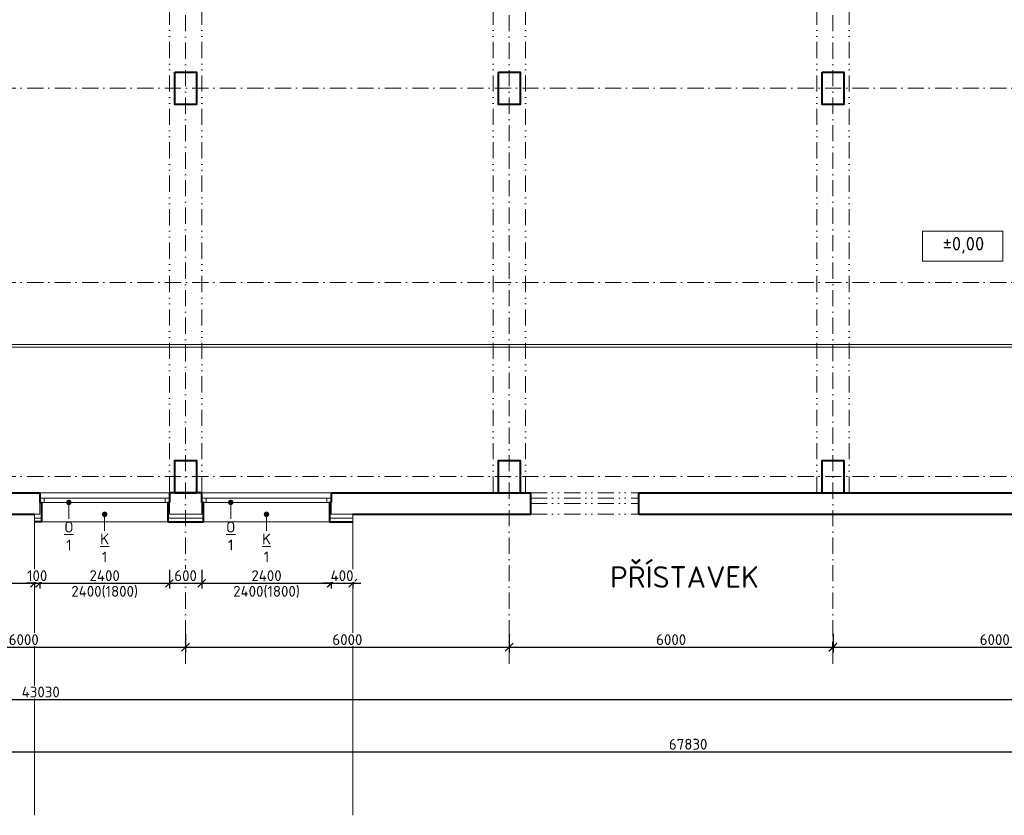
# Model space of a CAD drawing. Header units: metres. Extents: x -115250 to 1551995, y -140807 to 374743.
# Tile 57 of 205: x 63572 to 81822, y 52477 to 67232. Entities that reach past the tile are written whole.
import ezdxf
from ezdxf import colors
from ezdxf.entities.mleader import LeaderData, LeaderLine
from ezdxf.math import Vec2, Vec3

# ---------------------------------------------------------------- set-up
doc = ezdxf.new("R2010")
doc.units = ezdxf.units.M
doc.header["$LTSCALE"] = 100
doc.header["$PDMODE"] = 3
doc.header["$PDSIZE"] = 150
doc.linetypes.add('0102aČERCHOVANÁ', pattern=[5.1, 3, -1, 0.1, -1])
doc.linetypes.add('0103aDVOJČERCHOVANÁ', pattern=[6.2, 3, -1, 0.1, -1, 0.1, -1])
doc.layers.get('Defpoints').update_dxf_attribs({"lineweight": 9})
for name, color, linetype, lineweight in [('010-izolace EPS', 12, '0109IZOLACEEPS', 9), ('010-kota', 3, 'Continuous', 9), ('010-okno', 10, 'Continuous', 15), ('010-okno bublina', 12, 'Continuous', 9), ('010-tenka', 10, 'Continuous', 15), ('010-tlusta', 10, 'Continuous', 40), ('012-klempirske popis', 16, 'Continuous', 9), ('910-osa', 8, '0102aČERCHOVANÁ', 9), ('910-popis', 3, 'Continuous', 9), ('910-tenka', 4, 'Continuous', 15), ('910-tenka nad', 4, '0103aDVOJČERCHOVANÁ', 15), ('910-tlusta', 6, 'Continuous', 40)]:
    doc.layers.add(name, color=color, linetype=linetype, lineweight=lineweight)
doc.styles.add('ISOCPEUR', font='isocpeur.ttf')
doc.styles.get("Standard").update_dxf_attribs({"font": 'isocpeur.ttf'})
doc.linetypes.add('0109IZOLACEEPS', pattern='A,1e-05,[2,atsunami.shx,S=0.4871,R=0,X=0,Y=0],-0.9742,[2,atsunami.shx,S=0.4871,R=180,X=0,Y=0],-1e-05', length=0.97422)
doc.dimstyles.new('TSUNAMI_100', dxfattribs={"dimscale": 100, "dimtxt": 2, "dimasz": 1.5, "dimexe": 1, "dimexo": 2, "dimgap": 0.4, "dimtad": 1, "dimdec": 0, "dimrnd": 5, "dimzin": 0, "dimtxsty": 'ISOCPEUR', "dimblk1": 'ARCHTICK', "dimblk2": 'ARCHTICK', "dimsah": 1, "dimcen": 0.09, "dimdle": 1, "dimclrd": 256, "dimclre": 256, "dimclrt": 256, "dimadec": 0, "dimazin": 0, "dimtfac": 1, "dimtdec": 0, "dimtix": 1, "dimtmove": 1, "dimatfit": 3, "dimfxlon": 1, "dimtfill": 1, "dimtolj": 1, "dimtzin": 0, "dimarcsym": 0})

# ---------------------------------------------------------------- blocks, each defined once
blk = doc.blocks.new('_Dot')
at = {"color": 0, "linetype": 'ByBlock', "lineweight": -2}
blk.add_line((-0.5, 0), (-1, 0), dxfattribs=at)
at = {"color": 0, "linetype": 'ByBlock', "const_width": 0.5}
blk.add_lwpolyline([(-0.25, 0, 1), (0.25, 0, 1)], format="xyb", close=True, dxfattribs=at)
blk = doc.blocks.new('_ARCHTICK')
at = {"color": 0, "linetype": 'ByBlock', "const_width": 0.15}
blk.add_lwpolyline([(-0.5, -0.5), (0.5, 0.5)], dxfattribs=at)
blk = doc.blocks.new('*D475')
at = {"layer": '010-kota', "lineweight": -2, "transparency": 16777216}
for p, q in [((60647, 55595), (60647, 55695)), ((66647, 55845), (66647, 55495)), ((60547, 55595), (66747, 55595))]:
    blk.add_line(p, q, dxfattribs=at)
at = {"layer": 'Defpoints', "color": 0, "transparency": 16777216}
for p in [(66647, 56779), (60647, 55595), (66647, 55595)]:
    blk.add_point(p, dxfattribs=at)
at = {"layer": '010-kota', "lineweight": -2, "transparency": 16777216, "xscale": 150, "yscale": 150, "zscale": 150, "rotation": 180}
blk.add_blockref('_ARCHTICK', (60647, 55595), dxfattribs=at)
at = {"layer": '010-kota', "lineweight": -2, "transparency": 16777216, "xscale": 150, "yscale": 150, "zscale": 150}
blk.add_blockref('_ARCHTICK', (66647, 55595), dxfattribs=at)
at = {"layer": '010-kota', "transparency": 16777216, "insert": (63647, 55735), "char_height": 200, "attachment_point": 5, "style": 'ISOCPEUR', "bg_fill": 3, "box_fill_scale": 1.1, "bg_fill_color": 256, "bg_fill_true_color": 13158600, "bg_fill_transparency": 0}
blk.add_mtext('\\A1;6000', dxfattribs=at)
blk = doc.blocks.new('*D476')
at = {"layer": '010-kota', "lineweight": -2, "transparency": 16777216}
for p, q in [((66645, 55845), (66645, 55495)), ((72647, 55845), (72647, 55495)), ((66545, 55595), (72747, 55595))]:
    blk.add_line(p, q, dxfattribs=at)
at = {"layer": 'Defpoints', "color": 0, "transparency": 16777216}
for p in [(66645, 56780), (72647, 56780), (72647, 55595)]:
    blk.add_point(p, dxfattribs=at)
at = {"layer": '010-kota', "lineweight": -2, "transparency": 16777216, "xscale": 150, "yscale": 150, "zscale": 150, "rotation": 180}
blk.add_blockref('_ARCHTICK', (66645, 55595), dxfattribs=at)
at = {"layer": '010-kota', "lineweight": -2, "transparency": 16777216, "xscale": 150, "yscale": 150, "zscale": 150}
blk.add_blockref('_ARCHTICK', (72647, 55595), dxfattribs=at)
at = {"layer": '010-kota', "transparency": 16777216, "insert": (69646, 55735), "char_height": 200, "attachment_point": 5, "style": 'ISOCPEUR', "bg_fill": 3, "box_fill_scale": 1.1, "bg_fill_color": 256, "bg_fill_true_color": 13158600, "bg_fill_transparency": 0}
blk.add_mtext('\\A1;6000', dxfattribs=at)
blk = doc.blocks.new('*D477')
at = {"layer": '010-kota', "lineweight": -2, "transparency": 16777216}
for p, q in [((72647, 55845), (72647, 55495)), ((78647, 55845), (78647, 55495)), ((72547, 55595), (78747, 55595))]:
    blk.add_line(p, q, dxfattribs=at)
at = {"layer": 'Defpoints', "color": 0, "transparency": 16777216}
for p in [(72647, 56780), (78647, 56780), (78647, 55595)]:
    blk.add_point(p, dxfattribs=at)
at = {"layer": '010-kota', "lineweight": -2, "transparency": 16777216, "xscale": 150, "yscale": 150, "zscale": 150, "rotation": 180}
blk.add_blockref('_ARCHTICK', (72647, 55595), dxfattribs=at)
at = {"layer": '010-kota', "lineweight": -2, "transparency": 16777216, "xscale": 150, "yscale": 150, "zscale": 150}
blk.add_blockref('_ARCHTICK', (78647, 55595), dxfattribs=at)
at = {"layer": '010-kota', "transparency": 16777216, "insert": (75647, 55735), "char_height": 200, "attachment_point": 5, "style": 'ISOCPEUR', "bg_fill": 3, "box_fill_scale": 1.1, "bg_fill_color": 256, "bg_fill_true_color": 13158600, "bg_fill_transparency": 0}
blk.add_mtext('\\A1;6000', dxfattribs=at)
blk = doc.blocks.new('*D478')
at = {"layer": '010-kota', "lineweight": -2, "transparency": 16777216}
for p, q in [((78644, 55595), (78644, 55695)), ((84647, 55845), (84647, 55495)), ((78544, 55595), (84747, 55595))]:
    blk.add_line(p, q, dxfattribs=at)
at = {"layer": 'Defpoints', "color": 0, "transparency": 16777216}
for p in [(84647, 56781), (78644, 55595), (84647, 55595)]:
    blk.add_point(p, dxfattribs=at)
at = {"layer": '010-kota', "lineweight": -2, "transparency": 16777216, "xscale": 150, "yscale": 150, "zscale": 150, "rotation": 180}
blk.add_blockref('_ARCHTICK', (78644, 55595), dxfattribs=at)
at = {"layer": '010-kota', "lineweight": -2, "transparency": 16777216, "xscale": 150, "yscale": 150, "zscale": 150}
blk.add_blockref('_ARCHTICK', (84647, 55595), dxfattribs=at)
at = {"layer": '010-kota', "transparency": 16777216, "insert": (81645, 55735), "char_height": 200, "attachment_point": 5, "style": 'ISOCPEUR', "bg_fill": 3, "box_fill_scale": 1.1, "bg_fill_color": 256, "bg_fill_true_color": 13158600, "bg_fill_transparency": 0}
blk.add_mtext('\\A1;6000', dxfattribs=at)
blk = doc.blocks.new('*D486')
at = {"layer": '010-kota', "lineweight": -2, "transparency": 16777216}
for p, q in [((42447, 54874), (42447, 54524)), ((85477, 54874), (85477, 54524)), ((42347, 54624), (85577, 54624))]:
    blk.add_line(p, q, dxfattribs=at)
at = {"layer": 'Defpoints', "color": 0, "transparency": 16777216}
for p in [(42447, 58459), (85477, 58459), (85477, 54624)]:
    blk.add_point(p, dxfattribs=at)
at = {"layer": '010-kota', "lineweight": -2, "transparency": 16777216, "xscale": 150, "yscale": 150, "zscale": 150, "rotation": 180}
blk.add_blockref('_ARCHTICK', (42447, 54624), dxfattribs=at)
at = {"layer": '010-kota', "lineweight": -2, "transparency": 16777216, "xscale": 150, "yscale": 150, "zscale": 150}
blk.add_blockref('_ARCHTICK', (85477, 54624), dxfattribs=at)
at = {"layer": '010-kota', "transparency": 16777216, "insert": (63962, 54764), "char_height": 200, "attachment_point": 5, "style": 'ISOCPEUR', "bg_fill": 3, "box_fill_scale": 1.1, "bg_fill_color": 256, "bg_fill_true_color": 13158600, "bg_fill_transparency": 0}
blk.add_mtext('\\A1;43030', dxfattribs=at)
blk = doc.blocks.new('*D588')
at = {"layer": '010-kota', "lineweight": -2, "transparency": 16777216}
for p, q in [((42047, 53905), (42047, 53555)), ((109877, 53905), (109877, 53555)), ((41947, 53655), (109977, 53655))]:
    blk.add_line(p, q, dxfattribs=at)
at = {"layer": 'Defpoints', "color": 0, "transparency": 16777216}
for p in [(42047, 58459), (109877, 58459), (109877, 53655)]:
    blk.add_point(p, dxfattribs=at)
at = {"layer": '010-kota', "lineweight": -2, "transparency": 16777216, "xscale": 150, "yscale": 150, "zscale": 150, "rotation": 180}
blk.add_blockref('_ARCHTICK', (42047, 53655), dxfattribs=at)
at = {"layer": '010-kota', "lineweight": -2, "transparency": 16777216, "xscale": 150, "yscale": 150, "zscale": 150}
blk.add_blockref('_ARCHTICK', (109877, 53655), dxfattribs=at)
at = {"layer": '010-kota', "transparency": 16777216, "insert": (75962, 53795), "char_height": 200, "attachment_point": 5, "style": 'ISOCPEUR', "bg_fill": 3, "box_fill_scale": 1.1, "bg_fill_color": 256, "bg_fill_true_color": 13158600, "bg_fill_transparency": 0}
blk.add_mtext('\\A1;67830', dxfattribs=at)
blk = doc.blocks.new('*D612')
at = {"layer": '010-kota', "lineweight": -2, "transparency": 16777216}
for p, q in [((63947, 57031), (63947, 56681)), ((66347, 57031), (66347, 56681)), ((63847, 56781), (66447, 56781))]:
    blk.add_line(p, q, dxfattribs=at)
at = {"layer": 'Defpoints', "color": 0, "transparency": 16777216}
for p in [(63947, 58059), (66347, 58059), (66347, 56781)]:
    blk.add_point(p, dxfattribs=at)
at = {"layer": '010-kota', "lineweight": -2, "transparency": 16777216, "xscale": 150, "yscale": 150, "zscale": 150, "rotation": 180}
blk.add_blockref('_ARCHTICK', (63947, 56781), dxfattribs=at)
at = {"layer": '010-kota', "lineweight": -2, "transparency": 16777216, "xscale": 150, "yscale": 150, "zscale": 150}
blk.add_blockref('_ARCHTICK', (66347, 56781), dxfattribs=at)
at = {"layer": '010-kota', "transparency": 16777216, "insert": (65147, 56921), "char_height": 200, "attachment_point": 5, "style": 'ISOCPEUR', "bg_fill": 3, "box_fill_scale": 1.1, "bg_fill_color": 256, "bg_fill_true_color": 13158600, "bg_fill_transparency": 0}
blk.add_mtext('\\A1;2400', dxfattribs=at)
at = {"layer": '010-kota', "transparency": 16777216, "insert": (65147, 56621), "char_height": 200, "attachment_point": 5, "style": 'ISOCPEUR', "bg_fill": 3, "box_fill_scale": 1.1, "bg_fill_color": 256, "bg_fill_true_color": 13158600, "bg_fill_transparency": 0}
blk.add_mtext('\\A1;2400(1800)', dxfattribs=at)
blk = doc.blocks.new('*D613')
at = {"layer": '010-kota', "lineweight": -2, "transparency": 16777216}
for p, q in [((66347, 57031), (66347, 56681)), ((66947, 57031), (66947, 56681)), ((66247, 56781), (67047, 56781))]:
    blk.add_line(p, q, dxfattribs=at)
at = {"layer": 'Defpoints', "color": 0, "transparency": 16777216}
for p in [(66347, 58059), (66947, 58059)]:
    blk.add_point(p, dxfattribs=at)
at = {"layer": '010-kota', "lineweight": -2, "transparency": 16777216, "xscale": 150, "yscale": 150, "zscale": 150, "rotation": 180}
blk.add_blockref('_ARCHTICK', (66347, 56781), dxfattribs=at)
at = {"layer": '010-kota', "lineweight": -2, "transparency": 16777216, "xscale": 150, "yscale": 150, "zscale": 150}
blk.add_blockref('_ARCHTICK', (66947, 56781), dxfattribs=at)
at = {"layer": '010-kota', "transparency": 16777216, "insert": (66647, 56921), "char_height": 200, "attachment_point": 5, "style": 'ISOCPEUR', "bg_fill": 3, "box_fill_scale": 1.1, "bg_fill_color": 256, "bg_fill_true_color": 13158600, "bg_fill_transparency": 0}
blk.add_mtext('\\A1;600', dxfattribs=at)
at = {"layer": 'Defpoints', "color": 0, "transparency": 16777216}
blk.add_point((66947, 56781), dxfattribs=at)
blk = doc.blocks.new('*D614')
at = {"layer": '010-kota', "lineweight": -2, "transparency": 16777216}
for p, q in [((66947, 57031), (66947, 56681)), ((69347, 57031), (69347, 56681)), ((66847, 56781), (69447, 56781))]:
    blk.add_line(p, q, dxfattribs=at)
at = {"layer": 'Defpoints', "color": 0, "transparency": 16777216}
for p in [(66947, 58059), (69347, 58059), (69347, 56781)]:
    blk.add_point(p, dxfattribs=at)
at = {"layer": '010-kota', "lineweight": -2, "transparency": 16777216, "xscale": 150, "yscale": 150, "zscale": 150, "rotation": 180}
blk.add_blockref('_ARCHTICK', (66947, 56781), dxfattribs=at)
at = {"layer": '010-kota', "lineweight": -2, "transparency": 16777216, "xscale": 150, "yscale": 150, "zscale": 150}
blk.add_blockref('_ARCHTICK', (69347, 56781), dxfattribs=at)
at = {"layer": '010-kota', "transparency": 16777216, "insert": (68147, 56921), "char_height": 200, "attachment_point": 5, "style": 'ISOCPEUR', "bg_fill": 3, "box_fill_scale": 1.1, "bg_fill_color": 256, "bg_fill_true_color": 13158600, "bg_fill_transparency": 0}
blk.add_mtext('\\A1;2400', dxfattribs=at)
at = {"layer": '010-kota', "transparency": 16777216, "insert": (68147, 56621), "char_height": 200, "attachment_point": 5, "style": 'ISOCPEUR', "bg_fill": 3, "box_fill_scale": 1.1, "bg_fill_color": 256, "bg_fill_true_color": 13158600, "bg_fill_transparency": 0}
blk.add_mtext('\\A1;2400(1800)', dxfattribs=at)
blk = doc.blocks.new('*D792')
at = {"layer": '010-kota', "lineweight": -2, "transparency": 16777216}
for p, q in [((54647, 57031), (54647, 56681)), ((63847, 57031), (63847, 56681)), ((54547, 56781), (63947, 56781))]:
    blk.add_line(p, q, dxfattribs=at)
at = {"layer": 'Defpoints', "color": 0, "transparency": 16777216}
for p in [(54647, 58059), (63847, 58059), (63847, 56781)]:
    blk.add_point(p, dxfattribs=at)
at = {"layer": '010-kota', "lineweight": -2, "transparency": 16777216, "xscale": 150, "yscale": 150, "zscale": 150, "rotation": 180}
blk.add_blockref('_ARCHTICK', (54647, 56781), dxfattribs=at)
at = {"layer": '010-kota', "lineweight": -2, "transparency": 16777216, "xscale": 150, "yscale": 150, "zscale": 150}
blk.add_blockref('_ARCHTICK', (63847, 56781), dxfattribs=at)
at = {"layer": '010-kota', "transparency": 16777216, "insert": (59247, 56921), "char_height": 200, "attachment_point": 5, "style": 'ISOCPEUR', "bg_fill": 3, "box_fill_scale": 1.1, "bg_fill_color": 256, "bg_fill_true_color": 13158600, "bg_fill_transparency": 0}
blk.add_mtext('\\A1;9200', dxfattribs=at)
blk = doc.blocks.new('*D793')
at = {"layer": '010-kota', "lineweight": -2, "transparency": 16777216}
for p, q in [((63847, 57031), (63847, 56681)), ((63947, 57031), (63947, 56681)), ((63847, 56781), (63697, 56781)), ((63847, 56781), (63947, 56781)), ((63947, 56781), (64097, 56781))]:
    blk.add_line(p, q, dxfattribs=at)
at = {"layer": 'Defpoints', "color": 0, "transparency": 16777216}
for p in [(63847, 58059), (63947, 58059)]:
    blk.add_point(p, dxfattribs=at)
at = {"layer": '010-kota', "lineweight": -2, "transparency": 16777216, "xscale": 150, "yscale": 150, "zscale": 150}
blk.add_blockref('_ARCHTICK', (63847, 56781), dxfattribs=at)
at = {"layer": '010-kota', "lineweight": -2, "transparency": 16777216, "xscale": 150, "yscale": 150, "zscale": 150, "rotation": 180}
blk.add_blockref('_ARCHTICK', (63947, 56781), dxfattribs=at)
at = {"layer": '010-kota', "transparency": 16777216, "insert": (63897, 56921), "char_height": 200, "attachment_point": 5, "style": 'ISOCPEUR', "bg_fill": 3, "box_fill_scale": 1.1, "bg_fill_color": 256, "bg_fill_true_color": 13158600, "bg_fill_transparency": 0}
blk.add_mtext('\\A1;100', dxfattribs=at)
at = {"layer": 'Defpoints', "color": 0, "transparency": 16777216}
blk.add_point((63947, 56781), dxfattribs=at)
blk = doc.blocks.new('*D796')
at = {"layer": '010-kota', "lineweight": -2, "transparency": 16777216}
for p, q in [((69347, 57031), (69347, 56681)), ((69747, 57031), (69747, 56681)), ((69347, 56781), (69197, 56781)), ((69347, 56781), (69747, 56781)), ((69747, 56781), (69897, 56781))]:
    blk.add_line(p, q, dxfattribs=at)
at = {"layer": 'Defpoints', "color": 0, "transparency": 16777216}
for p in [(69347, 58059), (69747, 58059)]:
    blk.add_point(p, dxfattribs=at)
at = {"layer": '010-kota', "lineweight": -2, "transparency": 16777216, "xscale": 150, "yscale": 150, "zscale": 150}
blk.add_blockref('_ARCHTICK', (69347, 56781), dxfattribs=at)
at = {"layer": '010-kota', "lineweight": -2, "transparency": 16777216, "xscale": 150, "yscale": 150, "zscale": 150, "rotation": 180}
blk.add_blockref('_ARCHTICK', (69747, 56781), dxfattribs=at)
at = {"layer": '010-kota', "transparency": 16777216, "insert": (69547, 56921), "char_height": 200, "attachment_point": 5, "style": 'ISOCPEUR', "bg_fill": 3, "box_fill_scale": 1.1, "bg_fill_color": 256, "bg_fill_true_color": 13158600, "bg_fill_transparency": 0}
blk.add_mtext('\\A1;400', dxfattribs=at)
at = {"layer": 'Defpoints', "color": 0, "transparency": 16777216}
blk.add_point((69747, 56781), dxfattribs=at)

msp = doc.modelspace()

# ---------------------------------------------------------------- linework, layer by layer
at = {"color": 0, "flags": 128}
for points in [[(78546.1, 63991.4), (78546.1, 63989.4)], [(78546.1, 63776.4), (78546.1, 63774.4)]]:
    msp.add_lwpolyline(points, dxfattribs=at)
at = {"layer": '010-kota'}
msp.add_lwpolyline([(80305, 62755.1), (81797.4, 62755.1), (81797.4, 63312.7), (80305, 63312.7)], close=True, dxfattribs=at)
at = {"layer": '010-okno'}
for p, q in [((63946.7, 58359.3), (66346.7, 58359.3)), ((63946.7, 58279.3), (66346.7, 58279.3)), ((64026.7, 58359.3), (64026.7, 58279.3)), ((66266.7, 58359.3), (66266.7, 58279.3)), ((66946.7, 58359.3), (69346.7, 58359.3)), ((66946.7, 58279.3), (69346.7, 58279.3)), ((67026.7, 58359.3), (67026.7, 58279.3)), ((69266.7, 58359.3), (69266.7, 58279.3))]:
    msp.add_line(p, q, dxfattribs=at)
at = {"layer": '910-osa'}
for p, q in [((66647, 55287.6), (66647, 80747.3)), ((72647, 55287.6), (72647, 80747.3)), ((78646.7, 55287.6), (78646.7, 80747.3)), ((66646.7, 55287.6), (66646.7, 76968.6)), ((72646.7, 55287.6), (72646.7, 76968.6)), ((78646.7, 55287.6), (78646.7, 76968.6)), ((40251.2, 65959.3), (114311.8, 65959.3)), ((40251.2, 62359.3), (90726.7, 62359.3)), ((40251.2, 58759.3), (114311.8, 58759.3))]:
    msp.add_line(p, q, dxfattribs=at)
at = {"layer": '910-tenka'}
msp.add_line((63946.7, 58459.3), (66346.7, 58459.3), dxfattribs=at)
msp.add_lwpolyline([(42446.7, 61159.3), (85476.7, 61159.3), (85476.7, 61209.3), (42446.7, 61209.3)], close=True, dxfattribs=at)
for points in [[(63846.7, 58059.3), (63846.7, 52476.6)], [(69746.7, 58059.3), (69746.7, 52476.6)]]:
    msp.add_lwpolyline(points, dxfattribs=at)
at = {"layer": '910-tenka nad', "linetype": '0103aDVOJČERCHOVANÁ'}
for p, q in [((66346.7, 58459.3), (66346.7, 73459.3)), ((66946.7, 58459.3), (66946.7, 73459.3)), ((72346.7, 58459.3), (72346.7, 73459.3)), ((72946.7, 58459.3), (72946.7, 73459.3)), ((78346.7, 58459.3), (78346.7, 73459.3)), ((78946.7, 58459.3), (78946.7, 73459.3)), ((73046.7, 58459.3), (75046.7, 58459.3)), ((73046.7, 58359.3), (75046.7, 58359.3)), ((73046.7, 58259.3), (75046.7, 58259.3)), ((73046.7, 58059.3), (75046.7, 58059.3))]:
    msp.add_line(p, q, dxfattribs=at)
at = {"layer": '910-tlusta'}
for p, q in [((60346.7, 58459.3), (63946.7, 58459.3)), ((63946.7, 58459.3), (63946.7, 58279.3)), ((66446.7, 58459.3), (66846.7, 58459.3)), ((69346.7, 58459.3), (73046.7, 58459.3)), ((69346.7, 58459.3), (69346.7, 58279.3)), ((73046.7, 58059.3), (73046.7, 58459.3)), ((75046.7, 58459.3), (83246.7, 58459.3)), ((75046.7, 58059.3), (75046.7, 58459.3)), ((60346.7, 58059.3), (63846.7, 58059.3)), ((69746.7, 58059.3), (73046.7, 58059.3)), ((75046.7, 58059.3), (83246.7, 58059.3))]:
    msp.add_line(p, q, dxfattribs=at)
for points in [[(66446.7, 66259.3), (66846.7, 66259.3), (66846.7, 65659.3), (66446.7, 65659.3)], [(72446.7, 66259.3), (72846.7, 66259.3), (72846.7, 65659.3), (72446.7, 65659.3)], [(78446.7, 66259.3), (78846.7, 66259.3), (78846.7, 65659.3), (78446.7, 65659.3)]]:
    msp.add_lwpolyline(points, close=True, dxfattribs=at)
for points in [[(66446.7, 58459.3), (66446.7, 59059.3), (66846.7, 59059.3), (66846.7, 58459.3)], [(72446.7, 58459.3), (72446.7, 59059.3), (72846.7, 59059.3), (72846.7, 58459.3)], [(78446.7, 58459.3), (78446.7, 59059.3), (78846.7, 59059.3), (78846.7, 58459.3)], [(66946.7, 58279.3), (66946.7, 58459.3), (66346.7, 58459.3), (66346.7, 58279.3)]]:
    msp.add_lwpolyline(points, dxfattribs=at)

# ---------------------------------------------------------------- texts
at = {"layer": '010-kota', "insert": (80680.3, 63048.7), "char_height": 250, "attachment_point": 4, "style": 'ISOCPEUR'}
msp.add_mtext_dynamic_manual_height_columns('±0,00', width=7181.325, gutter_width=12.5, heights=[0], dxfattribs=at)
at = {"layer": '910-popis'}
msp.add_text('PŘÍSTAVEK', height=400, dxfattribs=at).set_placement((74513.8, 56696.6))

# ---------------------------------------------------------------- leaders
at = {"layer": '010-okno bublina'}
ml = msp.add_multileader_mtext('Standard', dxfattribs=at)
ml.set_content('{\\LO\\P}1', color=256, style='ISOCPEUR')
ml.set_leader_properties(color=256, linetype='ByLayer', lineweight=-1)
ml.set_arrow_properties(name='DOT')
ml.build(insert=Vec2(0, 0))
ml.multileader.update_dxf_attribs({"has_text_frame": 1, "text_attachment_direction": 1, "text_left_attachment_type": 2, "text_right_attachment_type": 2, "dogleg_length": 0.0018, "arrow_head_size": 100, "scale": 200})
ctx = ml.context
ctx.base_point, ctx.scale, ctx.char_height, ctx.arrow_head_size, ctx.landing_gap_size, ctx.plane_origin = Vec3(64483.4, 57339.1), 200, 200, 100, 50, Vec3(66916.8, 57879.5)
ctx.left_attachment, ctx.right_attachment, ctx.text_align_type = 2, 2, 1
notes = []
notes.append((ctx, [(1, (1, 1, 0), (64483.4, 57972.5), (-1, 0), 0, [(0, [(64483.4, 58279.3)], 0, [])])]))
ctx.mtext.insert, ctx.mtext.alignment, ctx.mtext.flow_direction = Vec3(64483.4, 57922.5), 2, 5
ml = msp.add_multileader_mtext('Standard', dxfattribs=at)
ml.set_content('{\\LO\\P}1', color=256, style='ISOCPEUR')
ml.set_leader_properties(color=256, linetype='ByLayer', lineweight=-1)
ml.set_arrow_properties(name='DOT')
ml.build(insert=Vec2(0, 0))
ml.multileader.update_dxf_attribs({"has_text_frame": 1, "text_attachment_direction": 1, "text_left_attachment_type": 2, "text_right_attachment_type": 2, "dogleg_length": 0.0018, "arrow_head_size": 100, "scale": 200})
ctx = ml.context
ctx.base_point, ctx.scale, ctx.char_height, ctx.arrow_head_size, ctx.landing_gap_size, ctx.plane_origin = Vec3(67483.4, 57339.1), 200, 200, 100, 50, Vec3(69916.8, 57879.5)
ctx.left_attachment, ctx.right_attachment, ctx.text_align_type = 2, 2, 1
notes.append((ctx, [(1, (1, 1, 0), (67483.4, 57972.5), (-1, 0), 0, [(0, [(67483.4, 58279.3)], 0, [])])]))
ctx.mtext.insert, ctx.mtext.alignment, ctx.mtext.flow_direction = Vec3(67483.4, 57922.5), 2, 5
at = {"layer": '012-klempirske popis'}
ml = msp.add_multileader_mtext('Standard', dxfattribs=at)
ml.set_content('{\\LK\\P}1', color=256, style='ISOCPEUR')
ml.set_leader_properties(color=256, linetype='ByLayer', lineweight=-1)
ml.set_arrow_properties(name='DOT')
ml.build(insert=Vec2(0, 0))
ml.multileader.update_dxf_attribs({"has_text_frame": 1, "text_attachment_direction": 1, "text_left_attachment_type": 2, "text_right_attachment_type": 2, "dogleg_length": 0.0018, "arrow_head_size": 100, "scale": 200})
ctx = ml.context
ctx.base_point, ctx.scale, ctx.char_height, ctx.arrow_head_size, ctx.landing_gap_size, ctx.plane_origin = Vec3(65146.7, 57119.1), 200, 200, 100, 50, Vec3(67580.2, 57659.5)
ctx.left_attachment, ctx.right_attachment, ctx.text_align_type = 2, 2, 1
notes.append((ctx, [(1, (1, 1, 0), (65146.7, 57752.5), (-1, 0), 0, [(0, [(65146.7, 58059.3)], 0, [])])]))
ctx.mtext.insert, ctx.mtext.alignment, ctx.mtext.flow_direction = Vec3(65146.7, 57702.5), 2, 5
ml = msp.add_multileader_mtext('Standard', dxfattribs=at)
ml.set_content('{\\LK\\P}1', color=256, style='ISOCPEUR')
ml.set_leader_properties(color=256, linetype='ByLayer', lineweight=-1)
ml.set_arrow_properties(name='DOT')
ml.build(insert=Vec2(0, 0))
ml.multileader.update_dxf_attribs({"has_text_frame": 1, "text_attachment_direction": 1, "text_left_attachment_type": 2, "text_right_attachment_type": 2, "dogleg_length": 0.0018, "arrow_head_size": 100, "scale": 200})
ctx = ml.context
ctx.base_point, ctx.scale, ctx.char_height, ctx.arrow_head_size, ctx.landing_gap_size, ctx.plane_origin = Vec3(68146.7, 57119.1), 200, 200, 100, 50, Vec3(70580.2, 57659.5)
ctx.left_attachment, ctx.right_attachment, ctx.text_align_type = 2, 2, 1
notes.append((ctx, [(1, (1, 1, 0), (68146.7, 57752.5), (-1, 0), 0, [(0, [(68146.7, 58059.3)], 0, [])])]))
ctx.mtext.insert, ctx.mtext.alignment, ctx.mtext.flow_direction = Vec3(68146.7, 57702.5), 2, 5
for ctx, leaders in notes:
    for number, flags, end, landing, length, lines in leaders:
        leader = LeaderData()
        leader.index, (leader.has_last_leader_line, leader.has_dogleg_vector, leader.attachment_direction) = number, flags
        leader.last_leader_point, leader.dogleg_vector, leader.dogleg_length = Vec3(end), Vec3(landing), length
        for number, points, colour, breaks in lines:
            line = LeaderLine()
            line.index, line.vertices, line.color, line.breaks = number, Vec3.list(points), colors.encode_raw_color(colour), breaks
            leader.lines.append(line)
        ctx.leaders.append(leader)

# ---------------------------------------------------------------- next in the draw order: dimensions: what is measured, and where the dimension line sits
at = {"layer": '010-kota'}
dim = msp.add_linear_dim(base=(66647, 55594.9), p1=(60647, 55594.9), p2=(66647, 56779.3), dimstyle='TSUNAMI_100', dxfattribs=at)
dim.commit()
dim.dimension.update_dxf_attribs({"geometry": '*D475', "text_midpoint": (63647, 55734.9)})

# ---------------------------------------------------------------- next in the draw order: dimensions: what is measured, and where the dimension line sits
dim = msp.add_linear_dim(base=(72647.0090681, 55594.8528867), p1=(66644.5090681, 56779.7228274), p2=(72647.0090681, 56779.7228274), dimstyle='TSUNAMI_100', dxfattribs=at)
dim.commit()
dim.dimension.update_dxf_attribs({"geometry": '*D476', "text_midpoint": (69645.7590681, 55734.8528867)})

# ---------------------------------------------------------------- next in the draw order: dimensions: what is measured, and where the dimension line sits
dim = msp.add_linear_dim(base=(78646.7, 55594.9), p1=(72647, 56780.1), p2=(78646.7, 56780.1), dimstyle='TSUNAMI_100', dxfattribs=at)
dim.commit()
dim.dimension.update_dxf_attribs({"geometry": '*D477', "text_midpoint": (75646.9, 55734.9)})

# ---------------------------------------------------------------- next in the draw order: dimensions: what is measured, and where the dimension line sits
dim = msp.add_linear_dim(base=(84646.7057476, 55594.8528867), p1=(78644.2057476, 55594.8528867), p2=(84646.7057476, 56780.5561607), dimstyle='TSUNAMI_100', dxfattribs=at)
dim.commit()
dim.dimension.update_dxf_attribs({"geometry": '*D478', "text_midpoint": (81645.4557476, 55734.8528867)})

# ---------------------------------------------------------------- next in the draw order: dimensions: what is measured, and where the dimension line sits
dim = msp.add_linear_dim(base=(85476.7, 54623.8), p1=(42446.7, 58459.3), p2=(85476.7, 58459.3), dimstyle='TSUNAMI_100', dxfattribs=at)
dim.commit()
dim.dimension.update_dxf_attribs({"geometry": '*D486', "text_midpoint": (63961.7, 54763.8)})

# ---------------------------------------------------------------- next in the draw order: dimensions: what is measured, and where the dimension line sits
dim = msp.add_linear_dim(base=(109876.7, 53655.4), p1=(42046.7, 58459.3), p2=(109876.7, 58459.3), dimstyle='TSUNAMI_100', dxfattribs=at)
dim.commit()
dim.dimension.update_dxf_attribs({"geometry": '*D588', "text_midpoint": (75961.7, 53795.4)})

# ---------------------------------------------------------------- next in the draw order: linework, layer by layer
at = {"layer": '910-tenka'}
msp.add_line((66946.7, 58459.3), (69346.7, 58459.3), dxfattribs=at)

# ---------------------------------------------------------------- next in the draw order: dimensions: what is measured, and where the dimension line sits
at = {"layer": '010-kota'}
dim = msp.add_linear_dim(base=(66346.7, 56780.6), p1=(63946.7, 58059.3), p2=(66346.7, 58059.3), text='<>\\X2400(1800)', dimstyle='TSUNAMI_100', dxfattribs=at)
dim.commit()
dim.dimension.update_dxf_attribs({"geometry": '*D612', "text_midpoint": (65146.7, 56780.6)})

# ---------------------------------------------------------------- next in the draw order: dimensions: what is measured, and where the dimension line sits
for base, p1, p2, picture, middle in [((63846.7, 56780.6), (54646.7, 58059.3), (63846.7, 58059.3), '*D792', (59246.7, 56920.6)), ((66946.7, 56780.6), (66346.7, 58059.3), (66946.7, 58059.3), '*D613', (66646.7, 56920.6))]:
    dim = msp.add_linear_dim(base=base, p1=p1, p2=p2, dimstyle='TSUNAMI_100', dxfattribs=at)
    dim.commit()
    dim.dimension.update_dxf_attribs({"geometry": picture, "text_midpoint": middle})

# ---------------------------------------------------------------- next in the draw order: linework, layer by layer
at = {"layer": '910-tenka'}
msp.add_line((66346.7, 58059.3), (66346.7, 58279.3), dxfattribs=at)

# ---------------------------------------------------------------- next in the draw order: dimensions: what is measured, and where the dimension line sits
at = {"layer": '010-kota'}
dim = msp.add_linear_dim(base=(63946.7, 56780.6), p1=(63846.7, 58059.3), p2=(63946.7, 58059.3), dimstyle='TSUNAMI_100', dxfattribs=at)
dim.commit()
dim.dimension.update_dxf_attribs({"geometry": '*D793', "text_midpoint": (63896.7, 56920.6)})
dim = msp.add_linear_dim(base=(69346.7, 56780.6), p1=(66946.7, 58059.3), p2=(69346.7, 58059.3), text='<>\\X2400(1800)', dimstyle='TSUNAMI_100', dxfattribs=at)
dim.commit()
dim.dimension.update_dxf_attribs({"geometry": '*D614', "text_midpoint": (68146.7, 56780.6)})

# ---------------------------------------------------------------- next in the draw order: linework, layer by layer
at = {"layer": '010-izolace EPS', "ltscale": 1.4}
for p, q in [((63846.7, 57989.3), (63976.7, 57989.3)), ((66316.7, 57989.3), (66976.7, 57989.3)), ((69316.7, 57989.3), (69746.7, 57989.3))]:
    msp.add_line(p, q, dxfattribs=at)
at = {"layer": '010-tenka'}
for p, q in [((63976.7, 57919.3), (66316.7, 57919.3)), ((66976.7, 57919.3), (69316.7, 57919.3))]:
    msp.add_line(p, q, dxfattribs=at)
at = {"layer": '010-tlusta'}
for points in [[(63946.7, 58279.3), (63976.7, 58279.3), (63976.7, 58059.3), (63976.7, 57919.3), (63846.7, 57919.3)], [(66346.7, 58279.3), (66316.7, 58279.3), (66316.7, 58059.3), (66316.7, 57919.3), (66946.7, 57919.3), (66976.7, 57919.3), (66976.7, 58279.3), (66946.7, 58279.3)], [(69346.7, 58279.3), (69316.7, 58279.3), (69316.7, 58059.3), (69316.7, 57919.3), (69746.7, 57919.3)]]:
    msp.add_lwpolyline(points, dxfattribs=at)
at = {"layer": '910-tenka'}
for p, q in [((63946.7, 58279.3), (63946.7, 58059.3)), ((66946.7, 58279.3), (66946.7, 58059.3)), ((69346.7, 58059.3), (69346.7, 58279.3)), ((63946.7, 58059.3), (63846.7, 58059.3)), ((66946.7, 58059.3), (66346.7, 58059.3)), ((69746.7, 58059.3), (69346.7, 58059.3))]:
    msp.add_line(p, q, dxfattribs=at)

# ---------------------------------------------------------------- next in the draw order: dimensions: what is measured, and where the dimension line sits
at = {"layer": '010-kota'}
dim = msp.add_linear_dim(base=(69746.7, 56780.6), p1=(69346.7, 58059.3), p2=(69746.7, 58059.3), dimstyle='TSUNAMI_100', dxfattribs=at)
dim.commit()
dim.dimension.update_dxf_attribs({"geometry": '*D796', "text_midpoint": (69546.7, 56920.6)})

doc.saveas('drawing.dxf')
